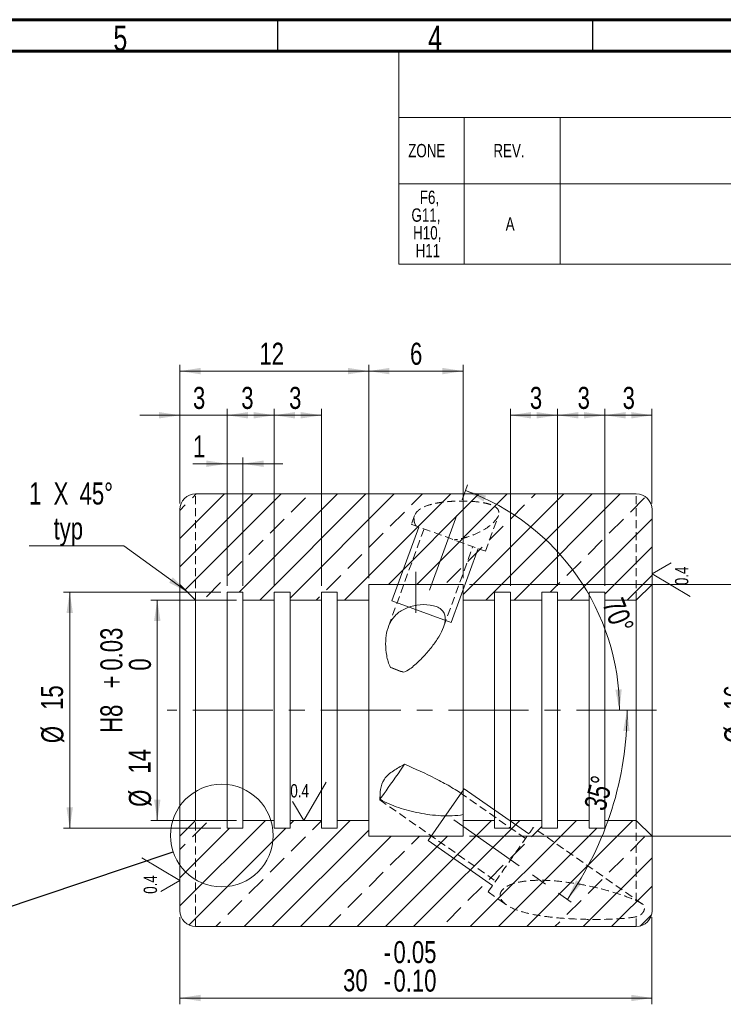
# Model space of a CAD drawing. Header units: millimetres. Extents: x 15 to 589, y 5 to 415.
# Tile 15 of 16: x 361 to 473, y 259 to 415. Entities that reach past the tile are written whole.
import ezdxf

# ---------------------------------------------------------------- set-up
doc = ezdxf.new("R2010")
doc.units = ezdxf.units.MM
doc.linetypes.add('CENTERX2', pattern=[20.32, 12.7, -2.54, 2.54, -2.54])
doc.linetypes.add('HIDDEN', pattern=[1.905, 1.27, -0.635])
doc.styles.add('SLDTEXTSTYLE0', font='TXT', dxfattribs={"width": 0.75})
doc.dimstyles.new('SLDDIMSTYLE1', dxfattribs={"dimtxt": 3.5, "dimasz": 3.302, "dimexe": 0, "dimexo": 0.0625, "dimgap": 0.875, "dimtad": 1, "dimdec": 4, "dimlfac": 0.4, "dimzin": 12, "dimdsep": 46, "dimtxsty": 'SLDTEXTSTYLE0', "dimsah": 1, "dimcen": 0.09, "dimazin": 3, "dimtfac": 1, "dimtofl": 0, "dimtmove": 0, "dimatfit": 3, "dimfxl": 0, "dimfrac": 2, "dimtolj": 1, "dimtzin": 12, "dimarcsym": 0})
doc.dimstyles.new('SLDDIMSTYLE15', dxfattribs={"dimtxt": 3.5, "dimasz": 3.302, "dimexe": 0, "dimexo": 0.0625, "dimgap": 0.875, "dimtad": 1, "dimlfac": 0.4, "dimrnd": 1e-09, "dimzin": 12, "dimdsep": 46, "dimtxsty": 'SLDTEXTSTYLE0', "dimsah": 1, "dimcen": 0.09, "dimadec": 0, "dimazin": 3, "dimtol": 1, "dimtp": 0.027, "dimtfac": 1, "dimtofl": 0, "dimtmove": 0, "dimatfit": 3, "dimfxl": 0, "dimfrac": 2, "dimtolj": 1, "dimarcsym": 0})
doc.dimstyles.new('SLDDIMSTYLE16', dxfattribs={"dimtxt": 3.5, "dimasz": 3.302, "dimexe": 0, "dimexo": 0.0625, "dimgap": 0.875, "dimtad": 1, "dimlfac": 0.4, "dimrnd": 1e-09, "dimzin": 12, "dimdsep": 46, "dimtxsty": 'SLDTEXTSTYLE0', "dimsah": 1, "dimcen": 0.09, "dimadec": 0, "dimazin": 3, "dimtol": 1, "dimtp": -0.05, "dimtm": 0.1, "dimtfac": 1, "dimtofl": 0, "dimtmove": 0, "dimatfit": 3, "dimfxl": 0, "dimfrac": 2, "dimtolj": 1, "dimtzin": 0, "dimarcsym": 0})
doc.dimstyles.new('SLDDIMSTYLE17', dxfattribs={"dimtxt": 0.18, "dimasz": 3.302, "dimexe": 0, "dimexo": 0.0625, "dimgap": 0, "dimtad": 0, "dimtih": 1, "dimtoh": 1, "dimdec": 0, "dimrnd": 1e-09, "dimzin": 0, "dimdsep": 46, "dimtxsty": 'Standard', "dimblk1": 'NONE', "dimblk2": 'NONE', "dimsah": 1, "dimcen": 0.09, "dimadec": 0, "dimazin": 0, "dimtfac": 3.302, "dimtdec": 0, "dimtofl": 0, "dimtmove": 0, "dimatfit": 3, "dimldrblk": 'NONE', "dimfxl": 0, "dimfrac": 2, "dimtolj": 1, "dimtzin": 0, "dimarcsym": 0})
doc.dimstyles.new('SLDDIMSTYLE4', dxfattribs={"dimtxt": 3.5, "dimasz": 3.302, "dimexe": 0, "dimexo": 0.0625, "dimgap": 0.875, "dimtad": 1, "dimlfac": 0.4, "dimrnd": 1e-09, "dimzin": 12, "dimdsep": 46, "dimtxsty": 'SLDTEXTSTYLE0', "dimsah": 1, "dimcen": 0.09, "dimadec": 0, "dimazin": 3, "dimtfac": 1, "dimtofl": 0, "dimtmove": 0, "dimatfit": 3, "dimfxl": 0, "dimfrac": 2, "dimtolj": 1, "dimtzin": 12, "dimarcsym": 0})
doc.dimstyles.new('SLDDIMSTYLE5', dxfattribs={"dimtxt": 3.5, "dimasz": 3.302, "dimexe": 0, "dimexo": 0.0625, "dimgap": 0.875, "dimtad": 1, "dimlfac": 0.4, "dimrnd": 1e-09, "dimzin": 12, "dimdsep": 46, "dimtxsty": 'SLDTEXTSTYLE0', "dimsah": 1, "dimcen": 0.09, "dimadec": 0, "dimazin": 3, "dimtfac": 1, "dimtmove": 0, "dimatfit": 0, "dimfxl": 0, "dimfrac": 2, "dimtolj": 1, "dimtzin": 12, "dimarcsym": 0})
pattern_1 = [(45, (0, 0), (-8.98026, 8.98026), []), (45, (4.49, 2e-323), (-8.98026, 8.98026), []), (45, (8.98, 4e-323), (-8.98026, 8.98026), []), (45, (13.47, 6e-323), (-8.98026, 8.98026), [3.175, -1.5875])]

# ---------------------------------------------------------------- blocks, each defined once
blk = doc.blocks.new('SW_TABLEANNOTATION_1')
at = {"color": 0, "linetype": 'Continuous', "lineweight": 0}
for p, q in [((0, 0), (0, -33.84)), ((162.81, 0), (0, 0)), ((162.81, -33.84), (162.81, 0)), ((0, -10.54), (162.81, -10.54)), ((10.41, -10.54), (10.41, -21.07)), ((25.65, -10.54), (25.65, -21.07)), ((101.85, -10.54), (101.85, -21.07)), ((132.33, -10.54), (132.33, -21.07)), ((0, -21.07), (162.81, -21.07)), ((10.41, -21.07), (10.41, -33.84)), ((25.65, -21.07), (25.65, -33.84)), ((101.85, -21.07), (101.85, -33.84)), ((132.33, -21.07), (132.33, -33.84)), ((0, -33.84), (162.81, -33.84))]:
    blk.add_line(p, q, dxfattribs=at)
at = {"color": 0, "linetype": 'Continuous', "lineweight": 0, "attachment_point": 1, "style": 'SLDTEXTSTYLE0'}
for s, insert, char_height in [('REVISIONS', (74.48, -4.21), 2.117), ('ZONE', (1.5, -14.75), 2.117), ('REV.', (15.04, -14.75), 2.117), ('DESCRIPTION', (54.89, -14.75), 2.1167), ('DATE', (113.64, -14.75), 2.117), ('APPROVED', (139.98, -14.75), 2.117), ('F6,', (3.35, -22.17), 2.117), ('G11,', (2.02, -24.99), 2.117), ('A', (16.99, -26.4), 2.12), ('30-05-16', (111.46, -26.4), 2.117), ('H10,', (2.29, -27.81), 2.117), ('H11', (2.68, -30.63), 2.117)]:
    blk.add_mtext(s, dxfattribs=dict(at, insert=insert, char_height=char_height))
blk = doc.blocks.new('_D_35')
at = {"color": 7, "linetype": 'Continuous', "lineweight": 0}
for p, q in [((392.92, 324.02), (367.92, 324.02)), ((368.92, 324.02), (368.92, 286.52)), ((392.92, 286.52), (367.92, 286.52))]:
    blk.add_line(p, q, dxfattribs=at)
for points in [[(368.92, 324.02), (368.41, 320.72), (369.43, 320.72)], [(368.92, 286.52), (369.43, 289.82), (368.41, 289.82)]]:
    blk.add_solid(points, dxfattribs=at)
at = {"color": 7, "linetype": 'Continuous', "lineweight": 0, "char_height": 3.5, "attachment_point": 1, "rotation": 90, "style": 'SLDTEXTSTYLE0'}
for s, insert in [('15', (364.36, 305.32)), ('%%c', (364.41, 300.04))]:
    blk.add_mtext(s, dxfattribs=dict(at, insert=insert))
blk = doc.blocks.new('_D_36')
at = {"color": 7, "linetype": 'Continuous', "lineweight": 0}
for p, q in [((395.42, 322.77), (381.83, 322.77)), ((382.83, 322.77), (382.83, 287.77)), ((395.42, 287.77), (381.83, 287.77))]:
    blk.add_line(p, q, dxfattribs=at)
for points in [[(382.83, 322.77), (382.32, 319.47), (383.34, 319.47)], [(382.83, 287.77), (383.34, 291.07), (382.32, 291.07)]]:
    blk.add_solid(points, dxfattribs=at)
at = {"color": 7, "linetype": 'Continuous', "lineweight": 0, "char_height": 3.5, "attachment_point": 1, "rotation": 90, "style": 'SLDTEXTSTYLE0'}
for s, insert in [('0.03', (373.79, 311.56)), ('0', (378.32, 311.56)), ('+', (373.79, 308.73)), ('H8', (373.79, 301.67)), ('14', (378.26, 295.2)), ('%%c', (378.32, 289.92))]:
    blk.add_mtext(s, dxfattribs=dict(at, insert=insert))
blk = doc.blocks.new('_D_37')
at = {"color": 7, "linetype": 'Continuous', "lineweight": 0}
for p, q in [((432.42, 325.27), (478.42, 325.27)), ((477.42, 325.27), (477.42, 285.27)), ((432.42, 285.27), (478.42, 285.27))]:
    blk.add_line(p, q, dxfattribs=at)
for points in [[(477.42, 325.27), (476.91, 321.97), (477.93, 321.97)], [(477.42, 285.27), (477.93, 288.57), (476.91, 288.57)]]:
    blk.add_solid(points, dxfattribs=at)
at = {"color": 7, "linetype": 'Continuous', "lineweight": 0, "char_height": 3.5, "attachment_point": 1, "rotation": 90, "style": 'SLDTEXTSTYLE0'}
for s, insert in [('16', (472.86, 305.32)), ('%%c', (472.91, 300.04))]:
    blk.add_mtext(s, dxfattribs=dict(at, insert=insert))
blk = doc.blocks.new('_D_38')
at = {"color": 7, "linetype": 'Continuous', "lineweight": 0}
for p, q in [((393.92, 344.44), (388.5, 344.44)), ((393.92, 325.02), (393.92, 345.44)), ((396.42, 344.44), (393.92, 344.44)), ((396.42, 325.02), (396.42, 345.44)), ((396.42, 344.44), (402.77, 344.44))]:
    blk.add_line(p, q, dxfattribs=at)
for points in [[(393.92, 344.44), (390.62, 344.95), (390.62, 343.93)], [(396.42, 344.44), (399.72, 343.93), (399.72, 344.95)]]:
    blk.add_solid(points, dxfattribs=at)
at = {"color": 7, "linetype": 'Continuous', "lineweight": 0, "insert": (388.5, 348.95), "char_height": 3.5, "attachment_point": 1, "style": 'SLDTEXTSTYLE0'}
blk.add_mtext('1', dxfattribs=at)
blk = doc.blocks.new('_D_39')
at = {"color": 7, "linetype": 'Continuous', "lineweight": 0}
for p, q in [((393.92, 325.02), (393.92, 353.14)), ((401.42, 352.14), (393.92, 352.14)), ((401.42, 325.02), (401.42, 353.14))]:
    blk.add_line(p, q, dxfattribs=at)
for points in [[(393.92, 352.14), (397.22, 351.63), (397.22, 352.65)], [(401.42, 352.14), (398.12, 352.65), (398.12, 351.63)]]:
    blk.add_solid(points, dxfattribs=at)
at = {"color": 7, "linetype": 'Continuous', "lineweight": 0, "insert": (396.17, 356.65), "char_height": 3.5, "attachment_point": 1, "style": 'SLDTEXTSTYLE0'}
blk.add_mtext('3', dxfattribs=at)
blk = doc.blocks.new('_D_40')
at = {"color": 7, "linetype": 'Continuous', "lineweight": 0}
for p, q in [((401.42, 325.02), (401.42, 353.14)), ((401.42, 352.14), (408.92, 352.14)), ((408.92, 325.02), (408.92, 353.14))]:
    blk.add_line(p, q, dxfattribs=at)
for points in [[(401.42, 352.14), (404.72, 351.63), (404.72, 352.65)], [(408.92, 352.14), (405.62, 352.65), (405.62, 351.63)]]:
    blk.add_solid(points, dxfattribs=at)
at = {"color": 7, "linetype": 'Continuous', "lineweight": 0, "insert": (403.77, 356.65), "char_height": 3.5, "attachment_point": 1, "style": 'SLDTEXTSTYLE0'}
blk.add_mtext('3', dxfattribs=at)
blk = doc.blocks.new('_D_41')
at = {"color": 7, "linetype": 'Continuous', "lineweight": 0}
for p, q in [((386.42, 272.39), (386.42, 258.54)), ((461.42, 272.39), (461.42, 258.54)), ((461.42, 259.54), (386.42, 259.54))]:
    blk.add_line(p, q, dxfattribs=at)
for points in [[(386.42, 259.54), (389.72, 259.03), (389.72, 260.05)], [(461.42, 259.54), (458.12, 260.05), (458.12, 259.03)]]:
    blk.add_solid(points, dxfattribs=at)
at = {"color": 7, "linetype": 'Continuous', "lineweight": 0, "char_height": 3.5, "attachment_point": 1, "style": 'SLDTEXTSTYLE0'}
for s, insert in [('0.05', (420.35, 268.58)), ('-', (418.8, 268.58)), ('30', (412.34, 264.1)), ('0.10', (420.35, 264.05)), ('-', (418.8, 264.05))]:
    blk.add_mtext(s, dxfattribs=dict(at, insert=insert))
blk = doc.blocks.new('_D_42')
at = {"color": 7, "linetype": 'Continuous', "lineweight": 0}
for p, q in [((386.42, 338.14), (386.42, 360.16)), ((416.42, 326.27), (416.42, 360.16)), ((416.42, 359.16), (386.42, 359.16))]:
    blk.add_line(p, q, dxfattribs=at)
for points in [[(386.42, 359.16), (389.72, 358.65), (389.72, 359.67)], [(416.42, 359.16), (413.12, 359.67), (413.12, 358.65)]]:
    blk.add_solid(points, dxfattribs=at)
at = {"color": 7, "linetype": 'Continuous', "lineweight": 0, "insert": (399.05, 363.67), "char_height": 3.5, "attachment_point": 1, "style": 'SLDTEXTSTYLE0'}
blk.add_mtext('12', dxfattribs=at)
blk = doc.blocks.new('_D_43')
at = {"color": 7, "linetype": 'Continuous', "lineweight": 0}
for p, q in [((416.42, 326.27), (416.42, 360.16)), ((431.42, 326.27), (431.42, 360.16)), ((431.42, 359.16), (416.42, 359.16))]:
    blk.add_line(p, q, dxfattribs=at)
for points in [[(416.42, 359.16), (419.72, 358.65), (419.72, 359.67)], [(431.42, 359.16), (428.12, 359.67), (428.12, 358.65)]]:
    blk.add_solid(points, dxfattribs=at)
at = {"color": 7, "linetype": 'Continuous', "lineweight": 0, "insert": (422.98, 363.67), "char_height": 3.5, "attachment_point": 1, "style": 'SLDTEXTSTYLE0'}
blk.add_mtext('6', dxfattribs=at)
blk = doc.blocks.new('_D_44')
at = {"color": 7, "linetype": 'Continuous', "lineweight": 0}
for p, q in [((446.42, 325.02), (446.42, 353.14)), ((453.92, 352.14), (446.42, 352.14)), ((453.92, 325.02), (453.92, 353.14))]:
    blk.add_line(p, q, dxfattribs=at)
for points in [[(446.42, 352.14), (449.72, 351.63), (449.72, 352.65)], [(453.92, 352.14), (450.62, 352.65), (450.62, 351.63)]]:
    blk.add_solid(points, dxfattribs=at)
at = {"color": 7, "linetype": 'Continuous', "lineweight": 0, "insert": (449.6, 356.65), "char_height": 3.5, "attachment_point": 1, "style": 'SLDTEXTSTYLE0'}
blk.add_mtext('3', dxfattribs=at)
blk = doc.blocks.new('_D_45')
at = {"color": 7, "linetype": 'Continuous', "lineweight": 0}
for p, q in [((438.92, 325.02), (438.92, 353.14)), ((446.42, 352.14), (438.92, 352.14)), ((446.42, 325.02), (446.42, 353.14))]:
    blk.add_line(p, q, dxfattribs=at)
for points in [[(438.92, 352.14), (442.22, 351.63), (442.22, 352.65)], [(446.42, 352.14), (443.12, 352.65), (443.12, 351.63)]]:
    blk.add_solid(points, dxfattribs=at)
at = {"color": 7, "linetype": 'Continuous', "lineweight": 0, "insert": (442.02, 356.65), "char_height": 3.5, "attachment_point": 1, "style": 'SLDTEXTSTYLE0'}
blk.add_mtext('3', dxfattribs=at)
blk = doc.blocks.new('_D_46')
at = {"color": 7, "linetype": 'Continuous', "lineweight": 0}
for p, q in [((386.42, 352.14), (380.07, 352.14)), ((386.42, 338.14), (386.42, 353.14)), ((393.92, 352.14), (386.42, 352.14)), ((393.92, 325.02), (393.92, 353.14)), ((393.92, 352.14), (400.27, 352.14))]:
    blk.add_line(p, q, dxfattribs=at)
for points in [[(386.42, 352.14), (383.12, 352.65), (383.12, 351.63)], [(393.92, 352.14), (397.22, 351.63), (397.22, 352.65)]]:
    blk.add_solid(points, dxfattribs=at)
at = {"color": 7, "linetype": 'Continuous', "lineweight": 0, "insert": (388.5, 356.65), "char_height": 3.5, "attachment_point": 1, "style": 'SLDTEXTSTYLE0'}
blk.add_mtext('3', dxfattribs=at)
blk = doc.blocks.new('_D_47')
at = {"color": 7, "linetype": 'Continuous', "lineweight": 0}
for p, q in [((453.92, 325.02), (453.92, 353.14)), ((453.92, 352.14), (461.42, 352.14)), ((461.42, 338.14), (461.42, 353.14))]:
    blk.add_line(p, q, dxfattribs=at)
for points in [[(453.92, 352.14), (457.22, 351.63), (457.22, 352.65)], [(461.42, 352.14), (458.12, 352.65), (458.12, 351.63)]]:
    blk.add_solid(points, dxfattribs=at)
at = {"color": 7, "linetype": 'Continuous', "lineweight": 0, "insert": (456.75, 356.65), "char_height": 3.5, "attachment_point": 1, "style": 'SLDTEXTSTYLE0'}
blk.add_mtext('3', dxfattribs=at)
blk = doc.blocks.new('_D_48')
at = {"color": 7, "linetype": 'Continuous', "lineweight": 0}
blk.add_arc((419.11, 305.27), 37.15, 0, 70, dxfattribs=at)
for points in [[(431.81, 340.17), (434.67, 338.44), (435.06, 339.38)], [(456.25, 305.27), (456.62, 308.59), (455.6, 308.54)]]:
    blk.add_solid(points, dxfattribs=at)
at = {"color": 7, "linetype": 'Continuous', "lineweight": 0, "insert": (456.75, 323.45), "char_height": 3.5, "attachment_point": 1, "rotation": 290.9507, "style": 'SLDTEXTSTYLE0'}
blk.add_mtext('70°', dxfattribs=at)
blk = doc.blocks.new('_D_49')
at = {"color": 7, "linetype": 'Continuous', "lineweight": 0}
blk.add_arc((405.03, 305.27), 52.43, 325, 0, dxfattribs=at)
for points in [[(457.46, 305.27), (456.85, 301.98), (457.86, 301.95)], [(447.98, 275.2), (450.21, 277.68), (449.36, 278.24)]]:
    blk.add_solid(points, dxfattribs=at)
at = {"color": 7, "linetype": 'Continuous', "lineweight": 0, "insert": (450.58, 289.97), "char_height": 3.5, "attachment_point": 1, "rotation": 75.6313, "style": 'SLDTEXTSTYLE0'}
blk.add_mtext('35°', dxfattribs=at)
blk = doc.blocks.new('SW_CHAMFER_DIMENSION_2')
at = {"color": 0, "linetype": 'Continuous', "lineweight": 0}
for p, q in [((15.05, -5.56), (0, -5.56)), ((25.21, -12.93), (15.05, -5.56))]:
    blk.add_line(p, q, dxfattribs=at)
blk.add_solid([(25.21, -12.93), (22.83, -10.58), (22.24, -11.4)], dxfattribs=at)
at = {"color": 0, "linetype": 'Continuous', "lineweight": 0, "char_height": 3.5, "attachment_point": 1, "style": 'SLDTEXTSTYLE0'}
for s, insert in [('1', (0, 4.51)), ('X', (3.9, 4.51)), ('45°', (8.02, 4.51)), ('typ', (3.89, -1.04))]:
    blk.add_mtext(s, dxfattribs=dict(at, insert=insert))
blk = doc.blocks.new('_NONE')
blk = doc.blocks.new('SW_SFSYMBOL_3')
at = {"color": 0, "linetype": 'Continuous', "lineweight": 0}
for q in [(-3.02, 5.69), (0, 0.34)]:
    blk.add_line((3.02, 2.12), q, dxfattribs=at)
at = {"color": 0, "linetype": 'Continuous', "lineweight": 0, "insert": (-2.73, 0), "char_height": 2.117, "attachment_point": 1, "rotation": 90, "style": 'SLDTEXTSTYLE0'}
blk.add_mtext('0.4', dxfattribs=at)
blk = doc.blocks.new('SW_SFSYMBOL_4')
at = {"color": 0, "linetype": 'Continuous', "lineweight": 0}
for q in [(-3.36, 3.57), (-0.34, -1.78)]:
    blk.add_line((-6.38, 1.78), q, dxfattribs=at)
at = {"color": 0, "linetype": 'Continuous', "lineweight": 0, "insert": (-2.73, 0), "char_height": 2.117, "attachment_point": 1, "rotation": 90, "style": 'SLDTEXTSTYLE0'}
blk.add_mtext('0.4', dxfattribs=at)
blk = doc.blocks.new('SW_SFSYMBOL_5')
at = {"color": 0, "linetype": 'Continuous', "lineweight": 0}
for q in [(5.69, 3.02), (0.34, 0)]:
    blk.add_line((2.12, -3.02), q, dxfattribs=at)
at = {"color": 0, "linetype": 'Continuous', "lineweight": 0, "insert": (0, 2.73), "char_height": 2.117, "attachment_point": 1, "style": 'SLDTEXTSTYLE0'}
blk.add_mtext('0.4', dxfattribs=at)

msp = doc.modelspace()

# ---------------------------------------------------------------- hatches: boundary and pattern name
at = {"linetype": 'Continuous', "lineweight": 0}
h = msp.add_hatch(dxfattribs=at)
h.set_pattern_fill('DIN 201 brass', style=0, pattern_type=2)
h.set_pattern_definition(pattern_1)
edge = h.paths.add_edge_path(flags=0)
edge.add_line((408.9228542, 324.0177567), (411.4228542, 324.0177567))
edge.add_line((411.4228542, 324.0177567), (411.4228542, 322.7677567))
edge.add_line((411.4228542, 322.7677567), (416.4228542, 322.7677567))
edge.add_line((416.4228542, 322.7677567), (416.4228542, 325.2677567))
edge.add_line((416.4228542, 325.2677567), (431.4228542, 325.2677567))
edge.add_line((431.4228542, 325.2677567), (431.4228542, 322.7677567))
edge.add_line((431.4228542, 322.7677567), (436.4228542, 322.7677567))
edge.add_line((436.4228542, 322.7677567), (436.4228542, 324.0177567))
edge.add_line((436.4228542, 324.0177567), (438.9228542, 324.0177567))
edge.add_line((438.9228542, 324.0177567), (438.9228542, 322.7677567))
edge.add_line((438.9228542, 322.7677567), (443.9228542, 322.7677567))
edge.add_line((443.9228542, 322.7677567), (443.9228542, 324.0177567))
edge.add_line((443.9228542, 324.0177567), (446.4228542, 324.0177567))
edge.add_line((446.4228542, 324.0177567), (446.4228542, 322.7677567))
edge.add_line((446.4228542, 322.7677567), (451.4228542, 322.7677567))
edge.add_line((451.4228542, 322.7677567), (451.4228542, 324.0177567))
edge.add_line((451.4228542, 324.0177567), (453.9228542, 324.0177567))
edge.add_line((453.9228542, 324.0177567), (453.9228542, 322.7677567))
edge.add_line((453.9228542, 322.7677567), (458.9228542, 322.7677567))
edge.add_line((458.9228542, 322.7677567), (461.4228542, 325.2677567))
edge.add_line((461.4228542, 325.2677567), (461.4228542, 337.1427567))
edge.add_arc((458.9228542, 337.1427567), 2.5, 0, 90)
edge.add_line((458.9228542, 339.6427567), (388.9228542, 339.6427567))
edge.add_arc((388.9228542, 337.1427567), 2.5, 90, 180)
edge.add_line((386.4228542, 337.1427567), (386.4228542, 325.2677567))
edge.add_line((386.4228542, 325.2677567), (388.9228542, 322.7677567))
edge.add_line((388.9228542, 322.7677567), (393.9228542, 322.7677567))
edge.add_line((393.9228542, 322.7677567), (393.9228542, 324.0177567))
edge.add_line((393.9228542, 324.0177567), (396.4228542, 324.0177567))
edge.add_line((396.4228542, 324.0177567), (396.4228542, 322.7677567))
edge.add_line((396.4228542, 322.7677567), (401.4228542, 322.7677567))
edge.add_line((401.4228542, 322.7677567), (401.4228542, 324.0177567))
edge.add_line((401.4228542, 324.0177567), (403.9228542, 324.0177567))
edge.add_line((403.9228542, 324.0177567), (403.9228542, 322.7677567))
edge.add_line((403.9228542, 322.7677567), (408.9228542, 322.7677567))
edge.add_line((408.9228542, 322.7677567), (408.9228542, 324.0177567))
h = msp.add_hatch(dxfattribs=at)
h.set_pattern_fill('DIN 201 brass', style=0, pattern_type=2)
h.set_pattern_definition(pattern_1)
edge = h.paths.add_edge_path(flags=0)
edge.add_line((411.4228542, 286.5177567), (408.9228542, 286.5177567))
edge.add_line((408.9228542, 286.5177567), (408.9228542, 287.7677567))
edge.add_line((408.9228542, 287.7677567), (403.9228542, 287.7677567))
edge.add_line((403.9228542, 287.7677567), (403.9228542, 286.5177567))
edge.add_line((403.9228542, 286.5177567), (401.4228542, 286.5177567))
edge.add_line((401.4228542, 286.5177567), (401.4228542, 287.7677567))
edge.add_line((401.4228542, 287.7677567), (396.4228542, 287.7677567))
edge.add_line((396.4228542, 287.7677567), (396.4228542, 286.5177567))
edge.add_line((396.4228542, 286.5177567), (393.9228542, 286.5177567))
edge.add_line((393.9228542, 286.5177567), (393.9228542, 287.7677567))
edge.add_line((393.9228542, 287.7677567), (388.9228542, 287.7677567))
edge.add_line((388.9228542, 287.7677567), (386.4228542, 285.2677567))
edge.add_line((386.4228542, 285.2677567), (386.4228542, 273.3927567))
edge.add_arc((388.9228542, 273.3927567), 2.5, 180, 270)
edge.add_line((388.9228542, 270.8927567), (458.9228542, 270.8927567))
edge.add_arc((458.9228542, 273.3927567), 2.5, 270, 360)
edge.add_line((461.4228542, 273.3927567), (461.4228542, 285.2677567))
edge.add_line((461.4228542, 285.2677567), (458.9228542, 287.7677567))
edge.add_line((458.9228542, 287.7677567), (453.9228542, 287.7677567))
edge.add_line((453.9228542, 287.7677567), (453.9228542, 286.5177567))
edge.add_line((453.9228542, 286.5177567), (451.4228542, 286.5177567))
edge.add_line((451.4228542, 286.5177567), (451.4228542, 287.7677567))
edge.add_line((451.4228542, 287.7677567), (446.4228542, 287.7677567))
edge.add_line((446.4228542, 287.7677567), (446.4228542, 286.5177567))
edge.add_line((446.4228542, 286.5177567), (443.9228542, 286.5177567))
edge.add_line((443.9228542, 286.5177567), (443.9228542, 287.7677567))
edge.add_line((443.9228542, 287.7677567), (438.9228542, 287.7677567))
edge.add_line((438.9228542, 287.7677567), (438.9228542, 286.5177567))
edge.add_line((438.9228542, 286.5177567), (436.4228542, 286.5177567))
edge.add_line((436.4228542, 286.5177567), (436.4228542, 287.7677567))
edge.add_line((436.4228542, 287.7677567), (431.4228542, 287.7677567))
edge.add_line((431.4228542, 287.7677567), (431.4228542, 285.2677567))
edge.add_line((431.4228542, 285.2677567), (416.4228542, 285.2677567))
edge.add_line((416.4228542, 285.2677567), (416.4228542, 287.7677567))
edge.add_line((416.4228542, 287.7677567), (411.4228542, 287.7677567))
edge.add_line((411.4228542, 287.7677567), (411.4228542, 286.5177567))

# ---------------------------------------------------------------- linework, layer by layer
at = {"color": 7, "linetype": 'Continuous', "lineweight": 60}
for p, q in [((15, 415), (589, 415)), ((20, 410), (584, 410))]:
    msp.add_line(p, q, dxfattribs=at)
at = {"color": 7, "linetype": 'Continuous', "lineweight": 30}
for p, q in [((402, 410), (402, 415)), ((452, 410), (452, 415))]:
    msp.add_line(p, q, dxfattribs=at)
at = {"color": 7, "linetype": 'CENTERX2', "lineweight": 0}
for p, q in [((426.0551646, 324.3549877), (432.5291716, 342.1421757)), ((423.9228542, 327.2677567), (423.9228542, 320.7677567)), ((462.1379722, 305.2677567), (384.4228542, 305.2677567)), ((429.933644, 287.8301998), (448.5675589, 274.7825921))]:
    msp.add_line(p, q, dxfattribs=at)
at = {"color": 7, "linetype": 'Continuous', "lineweight": 15}
for p, q in [((388.9228532, 339.6427565), (458.9228553, 339.6427565)), ((386.4228551, 325.2677576), (386.4228551, 337.1427561)), ((461.4228534, 337.1427561), (461.4228534, 325.2677576)), ((386.4228551, 285.2677557), (386.4228551, 325.2677576)), ((388.9228532, 322.7677572), (386.4228551, 325.2677576)), ((396.4228544, 324.0177562), (393.922854, 324.0177562)), ((393.922854, 324.0177562), (393.922854, 322.7677572)), ((396.4228544, 322.7677572), (396.4228544, 324.0177562)), ((403.9228533, 324.0177562), (401.4228552, 324.0177562)), ((401.4228552, 324.0177562), (401.4228552, 322.7677572)), ((403.9228533, 322.7677572), (403.9228533, 324.0177562)), ((411.4228545, 324.0177562), (408.9228541, 324.0177562)), ((408.9228541, 324.0177562), (408.9228541, 322.7677572)), ((411.4228545, 322.7677572), (411.4228545, 324.0177562)), ((431.4228543, 325.2677576), (416.4228542, 325.2677576)), ((416.4228542, 325.2677576), (416.4228542, 322.7677572)), ((431.4228543, 322.7677572), (431.4228543, 325.2677576)), ((438.9228544, 324.0177562), (436.422854, 324.0177562)), ((436.422854, 324.0177562), (436.422854, 322.7677572)), ((438.9228544, 322.7677572), (438.9228544, 324.0177562)), ((446.4228533, 324.0177562), (443.9228552, 324.0177562)), ((443.9228552, 324.0177562), (443.9228552, 322.7677572)), ((446.4228533, 322.7677572), (446.4228533, 324.0177562)), ((453.9228545, 324.0177562), (451.4228541, 324.0177562)), ((451.4228541, 324.0177562), (451.4228541, 322.7677572)), ((453.9228545, 322.7677572), (453.9228545, 324.0177562)), ((461.4228534, 325.2677576), (458.9228553, 322.7677572)), ((461.4228534, 285.2677557), (461.4228534, 325.2677576)), ((388.9228532, 322.7677572), (388.9228532, 287.7677561)), ((393.922854, 322.7677572), (388.9228532, 322.7677572)), ((393.922854, 287.7677561), (393.922854, 322.7677572)), ((401.4228552, 322.7677572), (396.4228544, 322.7677572)), ((396.4228544, 287.7677561), (396.4228544, 322.7677572)), ((401.4228552, 287.7677561), (401.4228552, 322.7677572)), ((408.9228541, 322.7677572), (403.9228533, 322.7677572)), ((403.9228533, 287.7677561), (403.9228533, 322.7677572)), ((408.9228541, 287.7677561), (408.9228541, 322.7677572)), ((416.4228542, 322.7677572), (411.4228545, 322.7677572)), ((411.4228545, 287.7677561), (411.4228545, 322.7677572)), ((416.4228542, 287.7677561), (416.4228542, 322.7677572)), ((436.422854, 322.7677572), (431.4228543, 322.7677572)), ((431.4228543, 287.7677561), (431.4228543, 322.7677572)), ((436.422854, 287.7677561), (436.422854, 322.7677572)), ((443.9228552, 322.7677572), (438.9228544, 322.7677572)), ((438.9228544, 287.7677561), (438.9228544, 322.7677572)), ((443.9228552, 287.7677561), (443.9228552, 322.7677572)), ((451.4228541, 322.7677572), (446.4228533, 322.7677572)), ((446.4228533, 287.7677561), (446.4228533, 322.7677572)), ((451.4228541, 287.7677561), (451.4228541, 322.7677572)), ((453.9228545, 287.7677561), (453.9228545, 322.7677572)), ((458.9228553, 322.7677572), (453.9228545, 322.7677572)), ((458.9228553, 322.7677572), (458.9228553, 287.7677561)), ((386.4228551, 285.2677557), (388.9228532, 287.7677561)), ((388.9228532, 287.7677561), (393.922854, 287.7677561)), ((393.922854, 287.7677561), (393.922854, 286.5177571)), ((393.922854, 286.5177571), (396.4228544, 286.5177571)), ((396.4228544, 286.5177571), (396.4228544, 287.7677561)), ((396.4228544, 287.7677561), (401.4228552, 287.7677561)), ((401.4228552, 287.7677561), (401.4228552, 286.5177571)), ((401.4228552, 286.5177571), (403.9228533, 286.5177571)), ((403.9228533, 286.5177571), (403.9228533, 287.7677561)), ((403.9228533, 287.7677561), (408.9228541, 287.7677561)), ((408.9228541, 287.7677561), (408.9228541, 286.5177571)), ((408.9228541, 286.5177571), (411.4228545, 286.5177571)), ((411.4228545, 286.5177571), (411.4228545, 287.7677561)), ((411.4228545, 287.7677561), (416.4228542, 287.7677561)), ((416.4228542, 287.7677561), (416.4228542, 285.2677557)), ((431.4228543, 285.2677557), (431.4228543, 287.7677561)), ((431.4228543, 287.7677561), (436.422854, 287.7677561)), ((436.422854, 287.7677561), (436.422854, 286.5177571)), ((436.422854, 286.5177571), (438.9228544, 286.5177571)), ((438.9228544, 286.5177571), (438.9228544, 287.7677561)), ((438.9228544, 287.7677561), (443.9228552, 287.7677561)), ((443.9228552, 287.7677561), (443.9228552, 286.5177571)), ((443.9228552, 286.5177571), (446.4228533, 286.5177571)), ((446.4228533, 286.5177571), (446.4228533, 287.7677561)), ((446.4228533, 287.7677561), (451.4228541, 287.7677561)), ((451.4228541, 287.7677561), (451.4228541, 286.5177571)), ((451.4228541, 286.5177571), (453.9228545, 286.5177571)), ((453.9228545, 286.5177571), (453.9228545, 287.7677561)), ((453.9228545, 287.7677561), (458.9228553, 287.7677561)), ((458.9228553, 287.7677561), (461.4228534, 285.2677557)), ((386.4228551, 273.3927572), (386.4228551, 285.2677557)), ((416.4228542, 285.2677557), (431.4228543, 285.2677557)), ((461.4228534, 285.2677557), (461.4228534, 273.3927572)), ((458.9228553, 270.8927568), (388.9228532, 270.8927568))]:
    msp.add_line(p, q, dxfattribs=at)
at = {"color": 7, "linetype": 'HIDDEN', "lineweight": 0}
for p, q in [((388.9228532, 322.7677572), (388.9228532, 339.6427565)), ((458.9228553, 322.7677572), (458.9228553, 339.6427565)), ((423.715003, 336.1992238), (423.2097827, 334.8111434)), ((434.9559406, 330.5358908), (437.0159504, 336.1957221)), ((425.2066296, 334.0843509), (419.5299471, 318.4877933)), ((428.3077753, 318.4832915), (432.9590936, 331.2626833)), ((418.2373558, 292.0552544), (418.1659652, 291.0343223)), ((418.1659652, 291.0343223), (436.5968856, 278.1288515)), ((441.3288913, 284.8868564), (431.090123, 292.0561194)), ((388.9228532, 270.8927568), (388.9228532, 287.7677561)), ((459.8282801, 274.5275901), (442.5477411, 286.6275553)), ((458.9228553, 274.9974214), (458.9228553, 287.7677561)), ((435.3780358, 276.3881537), (438.3178253, 274.329691)), ((458.9228553, 270.8927568), (458.9228553, 272.447083))]:
    msp.add_line(p, q, dxfattribs=at)
at = {"color": 7, "linetype": 'Continuous', "lineweight": 0}
for p, q in [((424.3843985, 334.3836176), (420.1091467, 322.6374599)), ((433.7813247, 330.9634162), (429.5060729, 319.2172584)), ((420.1091467, 322.6374599), (429.5060729, 319.2172584)), ((431.5913704, 292.7733202), (425.8556061, 284.5817998)), ((441.830771, 285.6036147), (431.5913704, 292.7733202)), ((436.0950066, 277.4120943), (425.8556061, 284.5817998))]:
    msp.add_line(p, q, dxfattribs=at)
at = {"color": 7, "linetype": 'HIDDEN', "lineweight": 0, "flags": 128}
for points in [[(423.2097827, 334.8111434), (423.2624883, 334.7919605), (423.4196592, 334.734754), (423.6784743, 334.6405531), (424.0342885, 334.511048), (424.4807154, 334.3485602), (425.0097427, 334.1560115), (425.6118751, 333.9368527), (426.2763054, 333.6950208), (426.9911084, 333.4348535), (427.7434546, 333.1610214), (428.5198409, 332.8784395), (429.3063324, 332.5921812), (430.0888127, 332.3073805), (430.8532382, 332.0291525), (431.5858887, 331.7624892), (432.273614, 331.5121777), (432.9040711, 331.2827114), (433.4659449, 331.0782046), (433.9491494, 330.9023337), (434.3450139, 330.7582511), (434.6464318, 330.6485436), (434.8479933, 330.575181), (434.9460802, 330.5394788), (434.9559406, 330.5358908)], [(418.2195204, 291.1108072), (418.1683896, 291.0377845), (418.1659652, 291.0343223)], [(435.3780358, 276.3881537), (435.3860416, 276.3995881), (435.4498698, 276.4907436), (435.5763888, 276.6714318), (435.7633402, 276.9384257), (436.0073875, 277.2869615), (436.3041755, 277.7108181), (436.6484075, 278.202433), (437.0339424, 278.7530332), (437.4539002, 279.3527956), (437.9007849, 279.9910124), (438.3666231, 280.656298), (438.8431006, 281.3367805), (439.3217165, 282.0203154), (439.7939297, 282.6947047), (440.2513127, 283.3479157), (440.6857036, 283.9682883), (441.0893505, 284.544756), (441.4550518, 285.0670324), (441.7762789, 285.5257926), (442.0473019, 285.9128526), (442.2632826, 286.2213055), (442.4203688, 286.4456471), (442.515756, 286.581874), (442.5477411, 286.6275553)]]:
    msp.add_lwpolyline(points, dxfattribs=at)
at = {"color": 7, "linetype": 'Continuous', "lineweight": 15, "flags": 128}
for points in [[(422.0239195, 311.2987618), (421.7545724, 311.3967963), (421.4834222, 311.4954868), (421.2118007, 311.5943491), (420.9410414, 311.6928975), (420.6724741, 311.790648), (420.4074177, 311.8871202), (420.1471739, 311.9818415), (419.8930206, 312.0743457)], [(418.2195204, 291.1108072), (418.2651127, 291.1759194), (418.4102459, 291.3831923), (418.6150501, 291.6756823), (418.8737646, 292.0451647), (419.1791132, 292.4812472), (419.522509, 292.9716677), (419.8942942, 293.5026321), (420.2840131, 294.059208), (420.6807056, 294.6257443), (421.0732147, 295.186305), (421.4505022, 295.7251275), (421.8019573, 296.2270574), (422.1176958, 296.6779788)]]:
    msp.add_lwpolyline(points, dxfattribs=at)
at = {"color": 7, "linetype": 'Continuous', "lineweight": 0}
msp.add_circle((393.088197, 285.3470847), 8.1537649, dxfattribs=at)
at = {"color": 7, "linetype": 'Continuous', "lineweight": 15}
for centre, start, end in [((388.9228542, 337.1427567), 90, 180), ((458.9228542, 337.1427567), 0, 90), ((388.9228542, 273.3927567), 180, 270), ((458.9228542, 273.3927567), 270, 0)]:
    msp.add_arc(centre, 2.5, start, end, dxfattribs=at)
at = {"color": 7, "linetype": 'HIDDEN', "lineweight": 0}
for points, knots in [([(423.9359849, 334.5468268), (423.7179693, 334.9182962), (423.6163353, 335.2784627), (423.6143631, 335.7968278), (423.6399385, 335.965355), (423.7399503, 336.2851824), (423.8143278, 336.4378305), (424.0116245, 336.7294059), (424.1357102, 336.8690865), (424.4267053, 337.1283298), (424.5938191, 337.2487144), (425.1598311, 337.5850558), (425.6301254, 337.7774216), (426.4298409, 338.0104094), (426.713242, 338.0796087), (427.3150306, 338.2028389), (427.6347146, 338.2568786), (428.288971, 338.3479204), (428.6259239, 338.3854941), (429.3198499, 338.4462512), (429.6797838, 338.4695541), (430.7705508, 338.5169121), (431.4999268, 338.5195673), (432.9635374, 338.4613705), (433.6589476, 338.401968), (434.6253937, 338.25218), (434.9308309, 338.1921206), (435.486425, 338.0525189), (435.7399543, 337.9725163), (436.1945133, 337.7870613), (436.3887198, 337.6840882), (436.7079064, 337.458486), (436.8348201, 337.33392), (437.0153055, 337.0687485), (437.0693448, 336.9290649), (437.1114844, 336.6349881), (437.0988287, 336.4803728), (436.9722254, 336.0103951), (436.7676427, 335.679342), (436.1923604, 335.0280687), (435.8183662, 334.7020189), (434.9368356, 334.0740652), (434.4371904, 333.7766886), (433.3201582, 333.2279984), (432.7107068, 332.9815623), (431.7398959, 332.6825002), (431.4054173, 332.5940922), (430.7107703, 332.4456664), (430.3496962, 332.3857908), (429.9835422, 332.345696)], [0, 0, 0, 0, 0.0625, 0.0625, 0.09375, 0.09375, 0.125, 0.125, 0.15625, 0.15625, 0.1875, 0.1875, 0.25, 0.25, 0.28125, 0.28125, 0.3125, 0.3125, 0.34375, 0.34375, 0.375, 0.375, 0.4375, 0.4375, 0.5, 0.5, 0.53125, 0.53125, 0.5625, 0.5625, 0.59375, 0.59375, 0.625, 0.625, 0.65625, 0.65625, 0.6875, 0.6875, 0.75, 0.75, 0.8125, 0.8125, 0.875, 0.875, 0.9375, 0.9375, 0.96875, 0.96875, 1, 1, 1, 1]), ([(458.9228542, 272.4470823), (458.4636181, 272.3590913), (457.978614, 272.2938993), (456.9770923, 272.188191), (456.4597216, 272.1481627), (454.8725381, 272.0547033), (453.8071964, 272.0288662), (451.666627, 272.0219602), (450.5834359, 272.0423013), (448.4619781, 272.1278502), (447.4202092, 272.192804), (445.3754988, 272.3783928), (444.3723197, 272.4996648), (442.4778295, 272.8136857), (441.5759837, 273.0066893), (439.9010253, 273.5071775), (439.1491624, 273.8065915), (438.2254903, 274.3791964), (437.9591758, 274.5869165), (437.536944, 275.047829), (437.3820635, 275.3022618), (437.2866068, 275.7075891), (437.2775399, 275.8489341), (437.3146911, 276.1319699), (437.3602278, 276.2740917), (437.5900487, 276.7005333), (437.866555, 276.9714733), (438.6040689, 277.4319485), (439.0587931, 277.6197487), (440.0235103, 277.9077554), (440.5433269, 278.0124212), (441.5955154, 278.16046), (442.1275713, 278.2045154), (443.1997753, 278.2509805), (443.742637, 278.2530152), (445.3579412, 278.2111298), (446.4171992, 278.1214781), (448.5124645, 277.8649136), (449.5507569, 277.6965459), (451.5952899, 277.2997854), (452.5916413, 277.0733861), (454.5306151, 276.5716692), (455.4736546, 276.2965718), (457.2871108, 275.6900964), (458.1566361, 275.3603385), (458.9228542, 274.9974212)], [0, 0, 0, 0, 0.03125, 0.03125, 0.0625, 0.0625, 0.125, 0.125, 0.1875, 0.1875, 0.25, 0.25, 0.3125, 0.3125, 0.375, 0.375, 0.4375, 0.4375, 0.46875, 0.46875, 0.5, 0.5, 0.515625, 0.515625, 0.53125, 0.53125, 0.5625, 0.5625, 0.59375, 0.59375, 0.625, 0.625, 0.65625, 0.65625, 0.6875, 0.6875, 0.75, 0.75, 0.8125, 0.8125, 0.875, 0.875, 0.9375, 0.9375, 1, 1, 1, 1]), ([(458.9228542, 274.9974212), (459.3533255, 274.7935296), (459.6802275, 274.6453905), (459.9977283, 274.3983974), (460.0778904, 274.3112095), (460.1884775, 274.121122), (460.2196379, 274.0183236), (460.236472, 273.7916859), (460.2217088, 273.6673586), (460.1419169, 273.4063414), (460.0774176, 273.2686467), (459.8802292, 272.9877106), (459.750349, 272.8480821), (459.4006102, 272.601111), (459.1819188, 272.4967199), (458.9228542, 272.4470823)], [0, 0, 0, 0, 0.25, 0.25, 0.375, 0.375, 0.5, 0.5, 0.625, 0.625, 0.75, 0.75, 0.875, 0.875, 1, 1, 1, 1])]:
    msp.add_open_spline(points, degree=3, knots=knots, dxfattribs=at)
at = {"color": 7, "linetype": 'Continuous', "lineweight": 15}
for points, knots in [([(422.0239195, 311.2987618), (422.3557625, 311.4378529), (422.6531149, 311.6224684), (423.222709, 312.0225767), (423.4933312, 312.2405676), (424.279208, 312.9222101), (424.7574331, 313.4022576), (425.6587176, 314.3813466), (426.0802996, 314.8816247), (426.863958, 315.8991342), (427.2279271, 316.4198884), (427.8552418, 317.4560537), (428.123579, 317.9779307), (428.4057232, 318.7520468), (428.4788523, 319.0067865), (428.570725, 319.5103959), (428.5893137, 319.7618893), (428.5310304, 320.4847604), (428.3360427, 320.9346948), (427.7127751, 321.4652201), (427.4617161, 321.6105037), (426.8705603, 321.8447031), (426.5447263, 321.9276981), (425.5016896, 322.0878247), (424.7656836, 322.0707504), (423.3828523, 321.8590984), (422.7410177, 321.6637772), (421.6252592, 321.1377392), (421.1441625, 320.8028269), (420.5531271, 320.2253667), (420.3765359, 320.0199481), (420.0594774, 319.5827607), (419.9183969, 319.3494069), (419.5529216, 318.6246774), (419.3823594, 318.1067546), (419.1565987, 317.0007895), (419.1027853, 316.4117139), (419.1039821, 315.2081036), (419.156492, 314.5850322), (419.333719, 313.6326081), (419.4087784, 313.3156916), (419.6053972, 312.6875815), (419.7248607, 312.3757842), (419.8930207, 312.0743456)], [0, 0, 0, 0, 0.03125, 0.03125, 0.0625, 0.0625, 0.125, 0.125, 0.1875, 0.1875, 0.25, 0.25, 0.3125, 0.3125, 0.34375, 0.34375, 0.375, 0.375, 0.4375, 0.4375, 0.46875, 0.46875, 0.5, 0.5, 0.5625, 0.5625, 0.625, 0.625, 0.6875, 0.6875, 0.71875, 0.71875, 0.75, 0.75, 0.8125, 0.8125, 0.875, 0.875, 0.9375, 0.9375, 0.96875, 0.96875, 1, 1, 1, 1]), ([(419.8930207, 312.0743456), (420.2231735, 311.9002044), (420.5657031, 311.7458581), (421.2795966, 311.4848138), (421.6505321, 311.3789473), (422.0239195, 311.2987618)], [0, 0, 0, 0, 0.5, 0.5, 1, 1, 1, 1]), ([(422.1176959, 296.6779787), (421.5050682, 296.3549689), (420.9012246, 296.0218983), (420.0538039, 295.4527114), (419.7848215, 295.2524657), (419.2972883, 294.8120607), (419.0781235, 294.5669472), (418.5637477, 293.7967719), (418.3969222, 293.2241695), (418.2212278, 292.1381832), (418.2044222, 291.6114146), (418.2195205, 291.1108074)], [0, 0, 0, 0, 0.25, 0.25, 0.375, 0.375, 0.5, 0.5, 0.75, 0.75, 1, 1, 1, 1]), ([(431.4228542, 291.8173069), (430.7645444, 292.3042823), (430.0468856, 292.7485286), (428.5609139, 293.6050827), (427.7900635, 294.0153054), (425.4243324, 295.2136978), (423.7864432, 295.9667616), (422.1176959, 296.6779787)], [0, 0, 0, 0, 0.25, 0.25, 0.5, 0.5, 1, 1, 1, 1]), ([(418.2195205, 291.1108074), (419.1577369, 290.5914024), (420.1404505, 290.1602033), (422.2006861, 289.443297), (423.2799438, 289.1568306), (425.5425982, 288.7211965), (426.6985234, 288.5746688), (428.4831567, 288.4816932), (429.076793, 288.4727481), (430.2605298, 288.5171633), (430.8578896, 288.5689686), (431.4228542, 288.6834225)], [0, 0, 0, 0, 0.25, 0.25, 0.5, 0.5, 0.75, 0.75, 0.875, 0.875, 1, 1, 1, 1])]:
    msp.add_open_spline(points, degree=3, knots=knots, dxfattribs=at)

# ---------------------------------------------------------------- block references
at = {"color": 7, "linetype": 'Continuous', "lineweight": 0}
for name, p in [('SW_TABLEANNOTATION_1', (421.1877471, 410)), ('SW_CHAMFER_DIMENSION_2', (362.4665774, 336.9472963)), ('SW_SFSYMBOL_4', (467.8078224, 325.1460004)), ('SW_SFSYMBOL_5', (403.9677571, 290.7914149)), ('SW_SFSYMBOL_3', (383.399196, 276.0977505))]:
    msp.add_blockref(name, p, dxfattribs=at)

# ---------------------------------------------------------------- texts
at = {"color": 7, "linetype": 'Continuous', "lineweight": 0, "char_height": 3.96875, "attachment_point": 2, "style": 'SLDTEXTSTYLE0'}
for s, insert in [('5', (376.9600369, 414.0601544)), ('4', (426.9600369, 414.0601544))]:
    msp.add_mtext(s, dxfattribs=dict(at, insert=insert))

# ---------------------------------------------------------------- dimensions: what is measured, and where the dimension line sits
at = {"color": 7, "linetype": 'Continuous', "lineweight": 0}
for base, p1, p2, dimstyle, picture, middle in [((386.4228542, 359.162715), (416.4228542, 325.2677567), (386.4228542, 337.1427567), 'SLDDIMSTYLE4', '_D_42', (401.6354814, 359.162715)), ((416.4228542, 359.162715), (431.4228542, 325.2677567), (416.4228542, 325.2677567), 'SLDDIMSTYLE4', '_D_43', (424.2731906, 359.162715)), ((386.4228542, 352.1427567), (393.9228542, 324.0177567), (386.4228542, 337.1427567), 'SLDDIMSTYLE5', '_D_46', (389.7889295, 352.1427567)), ((393.9228542, 352.1427567), (401.4228542, 324.0177567), (393.9228542, 324.0177567), 'SLDDIMSTYLE4', '_D_39', (397.4678516, 352.1427567)), ((408.9228542, 352.1427567), (401.4228542, 324.0177567), (408.9228542, 324.0177567), 'SLDDIMSTYLE4', '_D_40', (405.0665406, 352.1427567)), ((438.9228542, 352.1427567), (446.4228542, 324.0177567), (438.9228542, 324.0177567), 'SLDDIMSTYLE4', '_D_45', (443.3107358, 352.1427567)), ((446.4228542, 352.1427567), (453.9228542, 324.0177567), (446.4228542, 324.0177567), 'SLDDIMSTYLE4', '_D_44', (450.8882376, 352.1427567)), ((461.4228542, 352.1427567), (453.9228542, 324.0177567), (461.4228542, 337.1427567), 'SLDDIMSTYLE4', '_D_47', (458.0422604, 352.1427567)), ((393.9228542, 344.4378321), (396.4228542, 324.0177567), (393.9228542, 324.0177567), 'SLDDIMSTYLE5', '_D_38', (389.7889295, 344.4378321)), ((386.4228542, 259.5377724), (461.4228542, 273.3927567), (386.4228542, 273.3927567), 'SLDDIMSTYLE16', '_D_41', (420.8706555, 259.5377724))]:
    dim = msp.add_linear_dim(base=base, p1=p1, p2=p2, dimstyle=dimstyle, dxfattribs=at)
    dim.commit()
    dim.dimension.update_dxf_attribs({"geometry": picture, "text_midpoint": middle, "dimtype": 160})
for base, line1, line2, picture, middle in [((449.5367335, 326.5741988), ((462.1379722, 305.2677567), (384.4228542, 305.2677567)), ((432.5291716, 342.1421757), (426.0551646, 324.3549877)), '_D_48', (453.7988113, 318.5500663)), ((455.033725, 289.5017159), ((429.933644, 287.8301998), (448.5675589, 274.7825921)), ((462.1379722, 305.2677567), (384.4228542, 305.2677567)), '_D_49', (455.8202766, 292.2566567))]:
    dim = msp.add_angular_dim_2l(base=base, line1=line1, line2=line2, dimstyle='SLDDIMSTYLE1', dxfattribs=at)
    dim.commit()
    dim.dimension.update_dxf_attribs({"geometry": picture, "text_midpoint": middle, "dimtype": 162})
for base, p1, p2, text, dimstyle, picture, middle in [((368.9228542, 286.5177567), (393.9228542, 324.0177567), (393.9228542, 286.5177567), '%%c<>', 'SLDDIMSTYLE4', '_D_35', (368.9228542, 305.2677567)), ((477.4228542, 285.2677567), (431.4228542, 325.2677567), (431.4228542, 285.2677567), '%%c<>', 'SLDDIMSTYLE4', '_D_37', (477.4228542, 305.2677567)), ((382.8290024, 287.7677567), (396.4228542, 322.7677567), (396.4228542, 287.7677567), '%%c<>\\SH8^ ;', 'SLDDIMSTYLE15', '_D_36', (382.8290024, 305.2677567))]:
    dim = msp.add_linear_dim(base=base, p1=p1, p2=p2, angle=90, text=text, dimstyle=dimstyle, dxfattribs=at)
    dim.commit()
    dim.dimension.update_dxf_attribs({"geometry": picture, "text_midpoint": middle, "dimtype": 160})

# ---------------------------------------------------------------- leaders
at = {"color": 7, "linetype": 'Continuous', "lineweight": 0, "has_arrowhead": 0}
msp.add_leader([(354.2604788, 272.3511885), (385.3560479, 282.7590828)], dimstyle='SLDDIMSTYLE17', dxfattribs=at)

doc.saveas('drawing.dxf')
